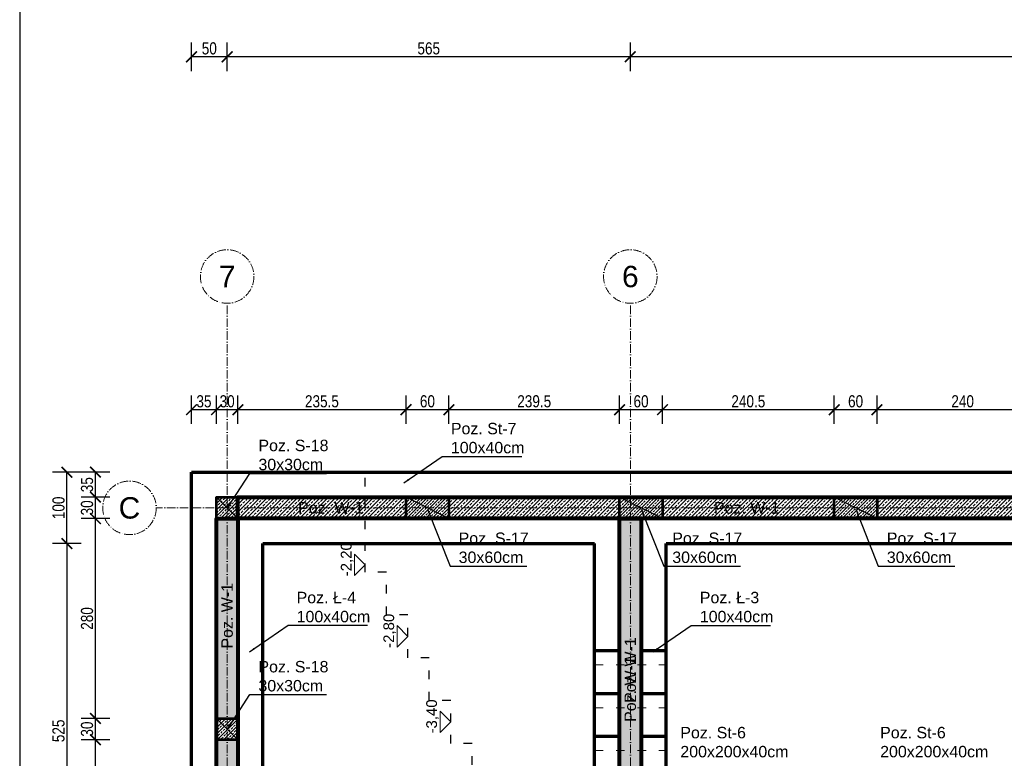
# Model space of a CAD drawing. Header units: inches. Extents: x 201967 to 338763, y -32705 to 30884.
# Tile 183 of 236: x 316678 to 318058, y 16080 to 17115. Entities that reach past the tile are written whole.
import ezdxf
from ezdxf.enums import TextEntityAlignment as Align

# ---------------------------------------------------------------- set-up
doc = ezdxf.new("R2010")
doc.units = ezdxf.units.IN
doc.header["$MEASUREMENT"] = 0
doc.linetypes.add('ACAD_ISO03W100', pattern=[30, 12, -18])
doc.linetypes.add('ACAD_ISO10W100', pattern=[18, 12, -3, 0, -3])
for name, color, linetype, lineweight in [('01 a KONSTRUKCJA żelbet', 94, 'Continuous', 80), ('01 a1 KONSTRUKCJA żelebet', 200, 'Continuous', 53), ('01 c KONSTRUKCJA ławy', 45, 'Continuous', 70), ('01h2 KONSTRUKCJA pozycje belki', 254, 'Continuous', 13), ('01h3 KONSTRUKCJA pozycje słupy', 252, 'Continuous', 13), ('11 OSIE ściany', 2, 'ACAD_ISO10W100', 5), ('12 PRZERYWANE 1', 73, 'ACAD_ISO03W100', 9), ('20 KRESKOWANIE ścian', 63, 'Continuous', 5), ('34 WIDOK 5 030', 13, 'Continuous', 30), ('50 OPIS 1', 130, 'Continuous', 9), ('90 WYMIAR', 155, 'Continuous', 9)]:
    doc.layers.add(name, color=color, linetype=linetype, lineweight=lineweight)
doc.styles.add('100 arial', font='arial.ttf', dxfattribs={"width": 0.8, "height": 17})
doc.styles.add('arialcce', font='arial.ttf')
doc.styles.add('OPIS', font='arial.ttf')
doc.styles.add('RomanS', font='romans.shx')
doc.styles.add('WYMIAR-50 (15pkt) arial', font='arial.ttf', dxfattribs={"height": 15})
doc.dimstyles.new('100', dxfattribs={"dimscale": 10, "dimtxt": 17, "dimasz": 1.5, "dimexe": 2, "dimexo": 2, "dimgap": 0.3, "dimtad": 1, "dimdec": 1, "dimrnd": 0.5, "dimdsep": 46, "dimtxsty": '100 arial', "dimblk": 'ARCHTICK', "dimcen": 10, "dimclrd": 256, "dimclre": 256, "dimclrt": 256, "dimadec": 0, "dimazin": 0, "dimtfac": 1, "dimtdec": 1, "dimtix": 1, "dimtmove": 1, "dimatfit": 3, "dimfxl": 2, "dimfxlon": 1, "dimtolj": 1, "dimarcsym": 0})
doc.dimstyles.new('DIM100txt12', dxfattribs={"dimtxt": 12, "dimasz": 1.05, "dimexe": 0, "dimexo": 8, "dimgap": 4, "dimtad": 1, "dimdec": 7, "dimrnd": 0.5, "dimdsep": 46, "dimtxsty": 'RomanS', "dimblk1": 'DIM', "dimblk2": 'DIM', "dimsah": 1, "dimcen": 0.09, "dimse1": 1, "dimse2": 1, "dimclrt": 256, "dimadec": 1, "dimazin": 0, "dimtfac": 1, "dimtdec": 7, "dimtix": 1, "dimtofl": 0, "dimtmove": 2, "dimatfit": 3, "dimfxl": 1, "dimtolj": 1, "dimtzin": 0, "dimarcsym": 0})
pattern_1 = [(45, (0, -25), (-4.490128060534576, 4.490128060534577), []), (45, (4.490130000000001, -25), (-4.490128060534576, 4.490128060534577), [3.175, -1.5875])]

# ---------------------------------------------------------------- blocks, each defined once
blk = doc.blocks.new('1 osie 1 część BPPZ')
at = {"layer": '11 OSIE ściany'}
for p, q in [((-4002.399999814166, -529.999028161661), (-4002.399999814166, 516.7509718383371)), ((-3437.399999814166, -529.999028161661), (-3437.399999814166, 516.7509718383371)), ((-907.3999998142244, 230.0009718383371), (-4101.782290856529, 230.0009718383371))]:
    blk.add_line(p, q, dxfattribs=at)
for centre in [(-4002.399999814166, 554.2509718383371), (-3437.399999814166, 554.2509718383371), (-4139.28229085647, 230.0009718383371)]:
    blk.add_circle(centre, 37.5, dxfattribs=at)
at = {"layer": '11 OSIE ściany', "style": 'arialcce'}
for s, p in [('7', (-4002.399999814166, 554.2509718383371)), ('6', (-3437.399999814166, 554.2509718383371)), ('C', (-4139.28229085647, 230.0009718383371))]:
    blk.add_text(s, height=30, dxfattribs=at).set_placement(p, align=Align.MIDDLE_CENTER)
blk = doc.blocks.new('*U1121')
at = {"lineweight": 5, "ltscale": 0.25}
h = blk.add_hatch(dxfattribs=at)
h.set_pattern_fill('ANSI33', color=5, style=0)
h.set_pattern_definition(pattern_1)
h.paths.add_polyline_path([(0, 0), (-7.105427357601e-16, -30), (30, -30), (30, 0)])
blk.add_lwpolyline([(0, 0), (-7.105427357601e-16, -30), (30, -30), (30, 0)], close=True)
at = {"layer": 'Defpoints'}
blk.add_line((0, 0), (30, -30), dxfattribs=at)
blk = doc.blocks.new('*U1125')
at = {"lineweight": 5, "ltscale": 0.25}
h = blk.add_hatch(dxfattribs=at)
h.set_pattern_fill('ANSI33', color=5, style=0)
h.set_pattern_definition(pattern_1)
h.paths.add_polyline_path([(0, 0), (-4.973799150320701e-15, -60), (30, -60), (30, 0)])
blk.add_lwpolyline([(0, 0), (-4.973799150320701e-15, -60), (30, -60), (30, 0)], close=True)
at = {"layer": 'Defpoints'}
blk.add_line((0, 0), (30, -60), dxfattribs=at)
blk = doc.blocks.new('1 słupy parter rozbudowa 2')
at = {"layer": '01 a1 KONSTRUKCJA żelebet', "xscale": -1, "rotation": 270}
for name, p in [('*U1121', (15, -14.99999999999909)), ('*U1125', (310.6575151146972, -15)), ('*U1125', (610, -14.99999999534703)), ('*U1125', (910.6575151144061, -15.00000000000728)), ('*U1121', (15, -325.0000021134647))]:
    blk.add_blockref(name, p, dxfattribs=at)
blk = doc.blocks.new('DIM')
for p, q in [((7.275957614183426e-12, -13.00000000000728), (7.275957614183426e-12, 12.99999999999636)), ((8.000000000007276, -7.275957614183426e-12), (-7.999999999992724, -7.275957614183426e-12))]:
    blk.add_line(p, q)
at = {"const_width": 1.714285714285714}
blk.add_lwpolyline([(5.714285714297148, 5.714285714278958), (-5.71428571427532, -5.71428571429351)], dxfattribs=at)
blk = doc.blocks.new('_ARCHTICK')
at = {"color": 0, "linetype": 'ByBlock', "const_width": 0.15}
blk.add_lwpolyline([(-0.5, -0.5), (0.5, 0.5)], dxfattribs=at)
blk = doc.blocks.new('*D1235')
at = {"layer": '90 WYMIAR', "lineweight": -2, "transparency": 16777216}
for p, q in [((317534.1205437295, 17042.84159855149), (317534.1205437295, 17082.84159855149)), ((319054.1205437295, 17062.84159855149), (317534.1205437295, 17062.84159855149)), ((319054.1205437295, 17062.84159855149), (319054.1205437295, 17042.84159855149))]:
    blk.add_line(p, q, dxfattribs=at)
at = {"layer": 'Defpoints', "color": 0, "transparency": 16777216}
for p in [(319054.1205437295, 17070.6490449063), (317534.1205437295, 17062.84159855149), (317534.1205437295, 16564.1490449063)]:
    blk.add_point(p, dxfattribs=at)
at = {"layer": '90 WYMIAR', "lineweight": -2, "transparency": 16777216, "xscale": 15, "yscale": 15, "zscale": 15, "rotation": 180}
blk.add_blockref('_ARCHTICK', (317534.1205437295, 17062.84159855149), dxfattribs=at)
at = {"layer": '90 WYMIAR', "lineweight": -2, "transparency": 16777216, "xscale": 15, "yscale": 15, "zscale": 15}
blk.add_blockref('_ARCHTICK', (319054.1205437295, 17062.84159855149), dxfattribs=at)
at = {"layer": '90 WYMIAR', "transparency": 16777216, "insert": (318294.1205437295, 17074.52133934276), "char_height": 17, "attachment_point": 5, "style": '100 arial'}
blk.add_mtext('\\A1;1520', dxfattribs=at)
blk = doc.blocks.new('*D1266')
at = {"layer": '90 WYMIAR', "lineweight": -2, "transparency": 16777216}
for p, q in [((316969.1205437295, 17042.84159855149), (316969.1205437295, 17082.84159855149)), ((317534.1205437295, 17042.84159855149), (317534.1205437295, 17082.84159855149)), ((317534.1205437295, 17062.84159855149), (316969.1205437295, 17062.84159855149))]:
    blk.add_line(p, q, dxfattribs=at)
at = {"layer": 'Defpoints', "color": 0, "transparency": 16777216}
for p in [(316969.1205437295, 17062.84159855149), (316969.1205437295, 16564.1490449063), (317534.1205437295, 16564.1490449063)]:
    blk.add_point(p, dxfattribs=at)
at = {"layer": '90 WYMIAR', "lineweight": -2, "transparency": 16777216, "xscale": 15, "yscale": 15, "zscale": 15, "rotation": 180}
blk.add_blockref('_ARCHTICK', (316969.1205437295, 17062.84159855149), dxfattribs=at)
at = {"layer": '90 WYMIAR', "lineweight": -2, "transparency": 16777216, "xscale": 15, "yscale": 15, "zscale": 15}
blk.add_blockref('_ARCHTICK', (317534.1205437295, 17062.84159855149), dxfattribs=at)
at = {"layer": '90 WYMIAR', "transparency": 16777216, "insert": (317251.6205437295, 17074.52133934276), "char_height": 17, "attachment_point": 5, "style": '100 arial'}
blk.add_mtext('\\A1;565', dxfattribs=at)
blk = doc.blocks.new('*D1357')
at = {"layer": '90 WYMIAR', "lineweight": -2, "transparency": 16777216}
for p, q in [((317879.7780588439, 16548.22103154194), (317879.7780588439, 16588.22103154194)), ((318119.7780588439, 16548.22103154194), (318119.7780588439, 16588.22103154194)), ((318119.7780588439, 16568.22103154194), (317879.7780588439, 16568.22103154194))]:
    blk.add_line(p, q, dxfattribs=at)
at = {"layer": 'Defpoints', "color": 0, "transparency": 16777216}
for p in [(317879.7780588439, 16568.22103154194), (317879.7780588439, 16445.64898224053), (318119.7780588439, 16445.6490449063)]:
    blk.add_point(p, dxfattribs=at)
at = {"layer": '90 WYMIAR', "lineweight": -2, "transparency": 16777216, "xscale": 15, "yscale": 15, "zscale": 15, "rotation": 180}
blk.add_blockref('_ARCHTICK', (317879.7780588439, 16568.22103154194), dxfattribs=at)
at = {"layer": '90 WYMIAR', "lineweight": -2, "transparency": 16777216, "xscale": 15, "yscale": 15, "zscale": 15}
blk.add_blockref('_ARCHTICK', (318119.7780588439, 16568.22103154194), dxfattribs=at)
at = {"layer": '90 WYMIAR', "transparency": 16777216, "insert": (317999.7780588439, 16579.9007723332), "char_height": 17, "attachment_point": 5, "style": '100 arial'}
blk.add_mtext('\\A1;240', dxfattribs=at)
blk = doc.blocks.new('*D1358')
at = {"layer": '90 WYMIAR', "lineweight": -2, "transparency": 16777216}
for p, q in [((317819.7780588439, 16548.22103154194), (317819.7780588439, 16588.22103154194)), ((317879.7780588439, 16548.22103154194), (317879.7780588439, 16588.22103154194)), ((317879.7780588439, 16568.22103154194), (317819.7780588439, 16568.22103154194))]:
    blk.add_line(p, q, dxfattribs=at)
at = {"layer": 'Defpoints', "color": 0, "transparency": 16777216}
for p in [(317819.7780588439, 16568.22103154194), (317819.7780588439, 16445.64904490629), (317879.7780588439, 16445.64898224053)]:
    blk.add_point(p, dxfattribs=at)
at = {"layer": '90 WYMIAR', "lineweight": -2, "transparency": 16777216, "xscale": 15, "yscale": 15, "zscale": 15, "rotation": 180}
blk.add_blockref('_ARCHTICK', (317819.7780588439, 16568.22103154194), dxfattribs=at)
at = {"layer": '90 WYMIAR', "lineweight": -2, "transparency": 16777216, "xscale": 15, "yscale": 15, "zscale": 15}
blk.add_blockref('_ARCHTICK', (317879.7780588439, 16568.22103154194), dxfattribs=at)
at = {"layer": '90 WYMIAR', "transparency": 16777216, "insert": (317849.7780588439, 16579.9007723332), "char_height": 17, "attachment_point": 5, "style": '100 arial'}
blk.add_mtext('\\A1;60', dxfattribs=at)
blk = doc.blocks.new('*D1359')
at = {"layer": '90 WYMIAR', "lineweight": -2, "transparency": 16777216}
for p, q in [((317579.1205437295, 16548.22103154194), (317579.1205437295, 16588.22103154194)), ((317819.7780588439, 16548.22103154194), (317819.7780588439, 16588.22103154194)), ((317819.7780588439, 16568.22103154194), (317579.1205437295, 16568.22103154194))]:
    blk.add_line(p, q, dxfattribs=at)
at = {"layer": 'Defpoints', "color": 0, "transparency": 16777216}
for p in [(317579.1205437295, 16568.22103154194), (317579.1205437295, 16445.64898224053), (317819.7780588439, 16445.64904490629)]:
    blk.add_point(p, dxfattribs=at)
at = {"layer": '90 WYMIAR', "lineweight": -2, "transparency": 16777216, "xscale": 15, "yscale": 15, "zscale": 15, "rotation": 180}
blk.add_blockref('_ARCHTICK', (317579.1205437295, 16568.22103154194), dxfattribs=at)
at = {"layer": '90 WYMIAR', "lineweight": -2, "transparency": 16777216, "xscale": 15, "yscale": 15, "zscale": 15}
blk.add_blockref('_ARCHTICK', (317819.7780588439, 16568.22103154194), dxfattribs=at)
at = {"layer": '90 WYMIAR', "transparency": 16777216, "insert": (317699.4493012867, 16579.9007723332), "char_height": 17, "attachment_point": 5, "style": '100 arial'}
blk.add_mtext('\\A1;240.5', dxfattribs=at)
blk = doc.blocks.new('*D1360')
at = {"layer": '90 WYMIAR', "lineweight": -2, "transparency": 16777216}
for p, q in [((317519.1205437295, 16548.22103154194), (317519.1205437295, 16588.22103154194)), ((317579.1205437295, 16548.22103154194), (317579.1205437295, 16588.22103154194)), ((317579.1205437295, 16568.22103154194), (317519.1205437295, 16568.22103154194))]:
    blk.add_line(p, q, dxfattribs=at)
at = {"layer": 'Defpoints', "color": 0, "transparency": 16777216}
for p in [(317519.1205437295, 16568.22103154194), (317519.1205437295, 16445.64904491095), (317579.1205437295, 16445.64898224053)]:
    blk.add_point(p, dxfattribs=at)
at = {"layer": '90 WYMIAR', "lineweight": -2, "transparency": 16777216, "xscale": 15, "yscale": 15, "zscale": 15, "rotation": 180}
blk.add_blockref('_ARCHTICK', (317519.1205437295, 16568.22103154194), dxfattribs=at)
at = {"layer": '90 WYMIAR', "lineweight": -2, "transparency": 16777216, "xscale": 15, "yscale": 15, "zscale": 15}
blk.add_blockref('_ARCHTICK', (317579.1205437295, 16568.22103154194), dxfattribs=at)
at = {"layer": '90 WYMIAR', "transparency": 16777216, "insert": (317549.1205437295, 16579.9007723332), "char_height": 17, "attachment_point": 5, "style": '100 arial'}
blk.add_mtext('\\A1;60', dxfattribs=at)
blk = doc.blocks.new('*D1361')
at = {"layer": '90 WYMIAR', "lineweight": -2, "transparency": 16777216}
for p, q in [((317279.7780588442, 16548.22103154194), (317279.7780588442, 16588.22103154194)), ((317519.1205437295, 16548.22103154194), (317519.1205437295, 16588.22103154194)), ((317519.1205437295, 16568.22103154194), (317279.7780588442, 16568.22103154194))]:
    blk.add_line(p, q, dxfattribs=at)
at = {"layer": 'Defpoints', "color": 0, "transparency": 16777216}
for p in [(317279.7780588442, 16568.22103154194), (317279.7780588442, 16445.64898224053), (317519.1205437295, 16445.64904491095)]:
    blk.add_point(p, dxfattribs=at)
at = {"layer": '90 WYMIAR', "lineweight": -2, "transparency": 16777216, "xscale": 15, "yscale": 15, "zscale": 15, "rotation": 180}
blk.add_blockref('_ARCHTICK', (317279.7780588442, 16568.22103154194), dxfattribs=at)
at = {"layer": '90 WYMIAR', "lineweight": -2, "transparency": 16777216, "xscale": 15, "yscale": 15, "zscale": 15}
blk.add_blockref('_ARCHTICK', (317519.1205437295, 16568.22103154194), dxfattribs=at)
at = {"layer": '90 WYMIAR', "transparency": 16777216, "insert": (317399.4493012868, 16579.90657042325), "char_height": 17, "attachment_point": 5, "style": '100 arial'}
blk.add_mtext('\\A1;239.5', dxfattribs=at)
blk = doc.blocks.new('*D1362')
at = {"layer": '90 WYMIAR', "lineweight": -2, "transparency": 16777216}
for p, q in [((317219.7780588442, 16548.22103154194), (317219.7780588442, 16588.22103154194)), ((317279.7780588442, 16548.22103154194), (317279.7780588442, 16588.22103154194)), ((317279.7780588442, 16568.22103154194), (317219.7780588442, 16568.22103154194))]:
    blk.add_line(p, q, dxfattribs=at)
at = {"layer": 'Defpoints', "color": 0, "transparency": 16777216}
for p in [(317219.7780588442, 16568.22103154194), (317219.7780588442, 16445.64898224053), (317279.7780588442, 16445.64898224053)]:
    blk.add_point(p, dxfattribs=at)
at = {"layer": '90 WYMIAR', "lineweight": -2, "transparency": 16777216, "xscale": 15, "yscale": 15, "zscale": 15, "rotation": 180}
blk.add_blockref('_ARCHTICK', (317219.7780588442, 16568.22103154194), dxfattribs=at)
at = {"layer": '90 WYMIAR', "lineweight": -2, "transparency": 16777216, "xscale": 15, "yscale": 15, "zscale": 15}
blk.add_blockref('_ARCHTICK', (317279.7780588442, 16568.22103154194), dxfattribs=at)
at = {"layer": '90 WYMIAR', "transparency": 16777216, "insert": (317249.7780588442, 16579.9007723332), "char_height": 17, "attachment_point": 5, "style": '100 arial'}
blk.add_mtext('\\A1;60', dxfattribs=at)
blk = doc.blocks.new('*D1363')
at = {"layer": '90 WYMIAR', "lineweight": -2, "transparency": 16777216}
for p, q in [((316984.1205437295, 16548.22103154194), (316984.1205437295, 16588.22103154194)), ((317219.7780588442, 16548.22103154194), (317219.7780588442, 16588.22103154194)), ((317219.7780588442, 16568.22103154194), (316984.1205437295, 16568.22103154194))]:
    blk.add_line(p, q, dxfattribs=at)
at = {"layer": 'Defpoints', "color": 0, "transparency": 16777216}
for p in [(316984.1205437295, 16568.22103154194), (316984.1205437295, 16445.64898224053), (317219.7780588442, 16445.64898224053)]:
    blk.add_point(p, dxfattribs=at)
at = {"layer": '90 WYMIAR', "lineweight": -2, "transparency": 16777216, "xscale": 15, "yscale": 15, "zscale": 15, "rotation": 180}
blk.add_blockref('_ARCHTICK', (316984.1205437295, 16568.22103154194), dxfattribs=at)
at = {"layer": '90 WYMIAR', "lineweight": -2, "transparency": 16777216, "xscale": 15, "yscale": 15, "zscale": 15}
blk.add_blockref('_ARCHTICK', (317219.7780588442, 16568.22103154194), dxfattribs=at)
at = {"layer": '90 WYMIAR', "transparency": 16777216, "insert": (317101.9493012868, 16579.90657042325), "char_height": 17, "attachment_point": 5, "style": '100 arial'}
blk.add_mtext('\\A1;235.5', dxfattribs=at)
blk = doc.blocks.new('*D1364')
at = {"layer": '90 WYMIAR', "lineweight": -2, "transparency": 16777216}
for p, q in [((316954.1205437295, 16548.22103154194), (316954.1205437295, 16588.22103154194)), ((316984.1205437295, 16548.22103154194), (316984.1205437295, 16588.22103154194)), ((316984.1205437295, 16568.22103154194), (316954.1205437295, 16568.22103154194))]:
    blk.add_line(p, q, dxfattribs=at)
at = {"layer": 'Defpoints', "color": 0, "transparency": 16777216}
for p in [(316954.1205437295, 16568.22103154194), (316954.1205437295, 16445.6490449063), (316984.1205437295, 16445.64898224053)]:
    blk.add_point(p, dxfattribs=at)
at = {"layer": '90 WYMIAR', "lineweight": -2, "transparency": 16777216, "xscale": 15, "yscale": 15, "zscale": 15, "rotation": 180}
blk.add_blockref('_ARCHTICK', (316954.1205437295, 16568.22103154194), dxfattribs=at)
at = {"layer": '90 WYMIAR', "lineweight": -2, "transparency": 16777216, "xscale": 15, "yscale": 15, "zscale": 15}
blk.add_blockref('_ARCHTICK', (316984.1205437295, 16568.22103154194), dxfattribs=at)
at = {"layer": '90 WYMIAR', "transparency": 16777216, "insert": (316969.1205437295, 16579.90657042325), "char_height": 17, "attachment_point": 5, "style": '100 arial'}
blk.add_mtext('\\A1;30', dxfattribs=at)
blk = doc.blocks.new('*D1365')
at = {"layer": '90 WYMIAR', "lineweight": -2, "transparency": 16777216}
for p, q in [((316919.1205437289, 16548.22103154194), (316919.1205437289, 16588.22103154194)), ((316954.1205437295, 16548.22103154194), (316954.1205437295, 16588.22103154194)), ((316954.1205437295, 16568.22103154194), (316919.1205437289, 16568.22103154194))]:
    blk.add_line(p, q, dxfattribs=at)
at = {"layer": 'Defpoints', "color": 0, "transparency": 16777216}
for p in [(316919.1205437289, 16568.22103154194), (316919.1205437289, 16480.6490449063), (316954.1205437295, 16445.6490449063)]:
    blk.add_point(p, dxfattribs=at)
at = {"layer": '90 WYMIAR', "lineweight": -2, "transparency": 16777216, "xscale": 15, "yscale": 15, "zscale": 15, "rotation": 180}
blk.add_blockref('_ARCHTICK', (316919.1205437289, 16568.22103154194), dxfattribs=at)
at = {"layer": '90 WYMIAR', "lineweight": -2, "transparency": 16777216, "xscale": 15, "yscale": 15, "zscale": 15}
blk.add_blockref('_ARCHTICK', (316954.1205437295, 16568.22103154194), dxfattribs=at)
at = {"layer": '90 WYMIAR', "transparency": 16777216, "insert": (316936.6205437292, 16579.90657042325), "char_height": 17, "attachment_point": 5, "style": '100 arial'}
blk.add_mtext('\\A1;35', dxfattribs=at)
blk = doc.blocks.new('*D1405')
at = {"layer": '90 WYMIAR', "lineweight": -2, "transparency": 16777216}
for p, q in [((316804.5319271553, 16105.64904279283), (316764.5319271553, 16105.64904279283)), ((316784.5319271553, 15785.64904279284), (316784.5319271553, 16105.64904279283)), ((316804.5319271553, 15785.64904279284), (316764.5319271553, 15785.64904279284))]:
    blk.add_line(p, q, dxfattribs=at)
at = {"layer": 'Defpoints', "color": 0, "transparency": 16777216}
for p in [(316784.5319271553, 16105.64904279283), (316984.1205437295, 16105.64904279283), (316954.1205437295, 15785.64904279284)]:
    blk.add_point(p, dxfattribs=at)
at = {"layer": '90 WYMIAR', "lineweight": -2, "transparency": 16777216, "xscale": 15, "yscale": 15, "zscale": 15}
for p, rotation in [((316784.5319271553, 16105.64904279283), 90), ((316784.5319271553, 15785.64904279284), 270)]:
    blk.add_blockref('_ARCHTICK', p, dxfattribs=dict(at, rotation=rotation))
at = {"layer": '90 WYMIAR', "transparency": 16777216, "insert": (316772.846388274, 15945.64904279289), "char_height": 17, "attachment_point": 5, "rotation": 90, "style": '100 arial'}
blk.add_mtext('\\A1;320', dxfattribs=at)
blk = doc.blocks.new('*D1406')
at = {"layer": '90 WYMIAR', "lineweight": -2, "transparency": 16777216}
for p, q in [((316804.5319271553, 16135.64904279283), (316764.5319271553, 16135.64904279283)), ((316784.5319271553, 16105.64904279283), (316784.5319271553, 16135.64904279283)), ((316804.5319271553, 16105.64904279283), (316764.5319271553, 16105.64904279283))]:
    blk.add_line(p, q, dxfattribs=at)
at = {"layer": 'Defpoints', "color": 0, "transparency": 16777216}
for p in [(316784.5319271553, 16135.64904279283), (316969.1205437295, 16135.64904279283), (316984.1205437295, 16105.64904279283)]:
    blk.add_point(p, dxfattribs=at)
at = {"layer": '90 WYMIAR', "lineweight": -2, "transparency": 16777216, "xscale": 15, "yscale": 15, "zscale": 15}
for p, rotation in [((316784.5319271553, 16135.64904279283), 90), ((316784.5319271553, 16105.64904279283), 270)]:
    blk.add_blockref('_ARCHTICK', p, dxfattribs=dict(at, rotation=rotation))
at = {"layer": '90 WYMIAR', "transparency": 16777216, "insert": (316772.846388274, 16120.64904279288), "char_height": 17, "attachment_point": 5, "rotation": 90, "style": '100 arial'}
blk.add_mtext('\\A1;30', dxfattribs=at)
blk = doc.blocks.new('*D1407')
at = {"layer": '90 WYMIAR', "lineweight": -2, "transparency": 16777216}
for p, q in [((316804.5319271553, 16415.6490449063), (316764.5319271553, 16415.6490449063)), ((316784.5319271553, 16135.64904279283), (316784.5319271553, 16415.6490449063)), ((316804.5319271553, 16135.64904279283), (316764.5319271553, 16135.64904279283))]:
    blk.add_line(p, q, dxfattribs=at)
at = {"layer": 'Defpoints', "color": 0, "transparency": 16777216}
for p in [(316784.5319271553, 16415.6490449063), (316969.1205437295, 16415.6490449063), (316969.1205437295, 16135.64904279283)]:
    blk.add_point(p, dxfattribs=at)
at = {"layer": '90 WYMIAR', "lineweight": -2, "transparency": 16777216, "xscale": 15, "yscale": 15, "zscale": 15}
for p, rotation in [((316784.5319271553, 16415.6490449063), 90), ((316784.5319271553, 16135.64904279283), 270)]:
    blk.add_blockref('_ARCHTICK', p, dxfattribs=dict(at, rotation=rotation))
at = {"layer": '90 WYMIAR', "transparency": 16777216, "insert": (316772.8521863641, 16275.64904384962), "char_height": 17, "attachment_point": 5, "rotation": 90, "style": '100 arial'}
blk.add_mtext('\\A1;280', dxfattribs=at)
blk = doc.blocks.new('*D1408')
at = {"layer": '90 WYMIAR', "lineweight": -2, "transparency": 16777216}
for p, q in [((316804.5319271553, 16445.6490449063), (316764.5319271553, 16445.6490449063)), ((316784.5319271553, 16415.6490449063), (316784.5319271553, 16445.6490449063)), ((316804.5319271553, 16415.6490449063), (316764.5319271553, 16415.6490449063))]:
    blk.add_line(p, q, dxfattribs=at)
at = {"layer": 'Defpoints', "color": 0, "transparency": 16777216}
for p in [(316784.5319271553, 16445.6490449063), (316969.1205437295, 16445.6490449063), (316969.1205437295, 16415.6490449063)]:
    blk.add_point(p, dxfattribs=at)
at = {"layer": '90 WYMIAR', "lineweight": -2, "transparency": 16777216, "xscale": 15, "yscale": 15, "zscale": 15}
for p, rotation in [((316784.5319271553, 16445.6490449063), 90), ((316784.5319271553, 16415.6490449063), 270)]:
    blk.add_blockref('_ARCHTICK', p, dxfattribs=dict(at, rotation=rotation))
at = {"layer": '90 WYMIAR', "transparency": 16777216, "insert": (316772.846388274, 16430.64904490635), "char_height": 17, "attachment_point": 5, "rotation": 90, "style": '100 arial'}
blk.add_mtext('\\A1;30', dxfattribs=at)
blk = doc.blocks.new('*D1409')
at = {"layer": '90 WYMIAR', "lineweight": -2, "transparency": 16777216}
for p, q in [((316804.5319271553, 16480.6490449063), (316764.5319271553, 16480.6490449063)), ((316784.5319271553, 16445.6490449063), (316784.5319271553, 16480.6490449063)), ((316804.5319271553, 16445.6490449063), (316764.5319271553, 16445.6490449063))]:
    blk.add_line(p, q, dxfattribs=at)
at = {"layer": 'Defpoints', "color": 0, "transparency": 16777216}
for p in [(316784.5319271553, 16480.6490449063), (316919.1205437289, 16480.6490449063), (316969.1205437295, 16445.6490449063)]:
    blk.add_point(p, dxfattribs=at)
at = {"layer": '90 WYMIAR', "lineweight": -2, "transparency": 16777216, "xscale": 15, "yscale": 15, "zscale": 15}
for p, rotation in [((316784.5319271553, 16480.6490449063), 90), ((316784.5319271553, 16445.6490449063), 270)]:
    blk.add_blockref('_ARCHTICK', p, dxfattribs=dict(at, rotation=rotation))
at = {"layer": '90 WYMIAR', "transparency": 16777216, "insert": (316772.846388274, 16463.14904490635), "char_height": 17, "attachment_point": 5, "rotation": 90, "style": '100 arial'}
blk.add_mtext('\\A1;35', dxfattribs=at)
blk = doc.blocks.new('*D1410')
at = {"layer": '90 WYMIAR', "lineweight": -2, "transparency": 16777216}
for p, q in [((316764.5319271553, 16480.6490449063), (316724.5319271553, 16480.6490449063)), ((316744.5319271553, 16380.6490449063), (316744.5319271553, 16480.6490449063)), ((316764.5319271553, 16380.6490449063), (316724.5319271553, 16380.6490449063))]:
    blk.add_line(p, q, dxfattribs=at)
at = {"layer": 'Defpoints', "color": 0, "transparency": 16777216}
for p in [(316744.5319271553, 16480.6490449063), (316919.1205437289, 16480.6490449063), (317019.1205437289, 16380.6490449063)]:
    blk.add_point(p, dxfattribs=at)
at = {"layer": '90 WYMIAR', "lineweight": -2, "transparency": 16777216, "xscale": 15, "yscale": 15, "zscale": 15}
for p, rotation in [((316744.5319271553, 16480.6490449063), 90), ((316744.5319271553, 16380.6490449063), 270)]:
    blk.add_blockref('_ARCHTICK', p, dxfattribs=dict(at, rotation=rotation))
at = {"layer": '90 WYMIAR', "transparency": 16777216, "insert": (316732.8521863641, 16430.64904490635), "char_height": 17, "attachment_point": 5, "rotation": 90, "style": '100 arial'}
blk.add_mtext('\\A1;100', dxfattribs=at)
blk = doc.blocks.new('*D1411')
at = {"layer": '90 WYMIAR', "lineweight": -2, "transparency": 16777216}
for p, q in [((316764.5319271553, 16380.6490449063), (316724.5319271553, 16380.6490449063)), ((316744.5319271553, 16380.6490449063), (316744.5319271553, 15855.64904279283)), ((316764.5319271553, 15855.64904279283), (316724.5319271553, 15855.64904279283))]:
    blk.add_line(p, q, dxfattribs=at)
at = {"layer": 'Defpoints', "color": 0, "transparency": 16777216}
for p in [(317019.1205437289, 16380.6490449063), (316744.5319271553, 15855.64904279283), (317019.1205437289, 15855.64904279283)]:
    blk.add_point(p, dxfattribs=at)
at = {"layer": '90 WYMIAR', "lineweight": -2, "transparency": 16777216, "xscale": 15, "yscale": 15, "zscale": 15}
for p, rotation in [((316744.5319271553, 16380.6490449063), 90), ((316744.5319271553, 15855.64904279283), 270)]:
    blk.add_blockref('_ARCHTICK', p, dxfattribs=dict(at, rotation=rotation))
at = {"layer": '90 WYMIAR', "transparency": 16777216, "insert": (316732.8521863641, 16118.14904384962), "char_height": 17, "attachment_point": 5, "rotation": 90, "style": '100 arial'}
blk.add_mtext('\\A1;525', dxfattribs=at)
blk = doc.blocks.new('*U1124')
blk.add_lwpolyline([(-15, 15), (0, 0), (15, 15), (-15, 15)])
at = {"style": 'WYMIAR-50 (15pkt) arial', "flags": 8}
blk.add_attdef('DETAIL#', text='', height=15, dxfattribs=at).set_placement((-16.13640432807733, 14.81736566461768), align=Align.BOTTOM_LEFT)
blk = doc.blocks.new('*D1417')
at = {"layer": '90 WYMIAR', "lineweight": -2, "transparency": 16777216}
for p, q in [((316919.1205437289, 17172.84159855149), (316919.1205437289, 17212.84159855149)), ((317019.1205437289, 17172.84159855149), (317019.1205437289, 17212.84159855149)), ((317019.1205437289, 17192.84159855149), (316919.1205437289, 17192.84159855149))]:
    blk.add_line(p, q, dxfattribs=at)
at = {"layer": 'Defpoints', "color": 0, "transparency": 16777216}
for p in [(316919.1205437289, 17192.84159855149), (316919.1205437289, 16480.6490449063), (317019.1205437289, 16380.6490449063)]:
    blk.add_point(p, dxfattribs=at)
at = {"layer": '90 WYMIAR', "lineweight": -2, "transparency": 16777216, "xscale": 15, "yscale": 15, "zscale": 15, "rotation": 180}
blk.add_blockref('_ARCHTICK', (316919.1205437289, 17192.84159855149), dxfattribs=at)
at = {"layer": '90 WYMIAR', "lineweight": -2, "transparency": 16777216, "xscale": 15, "yscale": 15, "zscale": 15}
blk.add_blockref('_ARCHTICK', (317019.1205437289, 17192.84159855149), dxfattribs=at)
at = {"layer": '90 WYMIAR', "transparency": 16777216, "insert": (316969.1205437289, 17204.52133934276), "char_height": 17, "attachment_point": 5, "style": '100 arial'}
blk.add_mtext('\\A1;100', dxfattribs=at)
blk = doc.blocks.new('*D1418')
at = {"layer": '90 WYMIAR', "lineweight": -2, "transparency": 16777216}
for p, q in [((317019.1205437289, 17172.84159855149), (317019.1205437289, 17212.84159855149)), ((317484.1205437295, 17172.84159855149), (317484.1205437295, 17212.84159855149)), ((317019.1205437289, 17192.84159855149), (317484.1205437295, 17192.84159855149))]:
    blk.add_line(p, q, dxfattribs=at)
at = {"layer": 'Defpoints', "color": 0, "transparency": 16777216}
for p in [(317484.1205437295, 17192.84159855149), (317019.1205437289, 16380.6490449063), (317484.1205437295, 16380.6490449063)]:
    blk.add_point(p, dxfattribs=at)
at = {"layer": '90 WYMIAR', "lineweight": -2, "transparency": 16777216, "xscale": 15, "yscale": 15, "zscale": 15, "rotation": 180}
blk.add_blockref('_ARCHTICK', (317019.1205437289, 17192.84159855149), dxfattribs=at)
at = {"layer": '90 WYMIAR', "lineweight": -2, "transparency": 16777216, "xscale": 15, "yscale": 15, "zscale": 15}
blk.add_blockref('_ARCHTICK', (317484.1205437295, 17192.84159855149), dxfattribs=at)
at = {"layer": '90 WYMIAR', "transparency": 16777216, "insert": (317251.6205437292, 17204.52133934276), "char_height": 17, "attachment_point": 5, "style": '100 arial'}
blk.add_mtext('\\A1;465', dxfattribs=at)
blk = doc.blocks.new('*D1419')
at = {"layer": '90 WYMIAR', "lineweight": -2, "transparency": 16777216}
for p, q in [((317484.1205437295, 17172.84159855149), (317484.1205437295, 17212.84159855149)), ((317584.1205437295, 17172.84159855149), (317584.1205437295, 17212.84159855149)), ((317484.1205437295, 17192.84159855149), (317584.1205437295, 17192.84159855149))]:
    blk.add_line(p, q, dxfattribs=at)
at = {"layer": 'Defpoints', "color": 0, "transparency": 16777216}
for p in [(317584.1205437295, 17192.84159855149), (317484.1205437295, 16380.6490449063), (317584.1205437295, 16380.6490449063)]:
    blk.add_point(p, dxfattribs=at)
at = {"layer": '90 WYMIAR', "lineweight": -2, "transparency": 16777216, "xscale": 15, "yscale": 15, "zscale": 15, "rotation": 180}
blk.add_blockref('_ARCHTICK', (317484.1205437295, 17192.84159855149), dxfattribs=at)
at = {"layer": '90 WYMIAR', "lineweight": -2, "transparency": 16777216, "xscale": 15, "yscale": 15, "zscale": 15}
blk.add_blockref('_ARCHTICK', (317584.1205437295, 17192.84159855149), dxfattribs=at)
at = {"layer": '90 WYMIAR', "transparency": 16777216, "insert": (317534.1205437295, 17204.52133934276), "char_height": 17, "attachment_point": 5, "style": '100 arial'}
blk.add_mtext('\\A1;100', dxfattribs=at)
blk = doc.blocks.new('*D1420')
at = {"layer": '90 WYMIAR', "lineweight": -2, "transparency": 16777216}
for p, q in [((317584.1205437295, 17172.84159855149), (317584.1205437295, 17212.84159855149)), ((319254.0210296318, 17172.84159855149), (319254.0210296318, 17212.84159855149)), ((317584.1205437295, 17192.84159855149), (319254.0210296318, 17192.84159855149))]:
    blk.add_line(p, q, dxfattribs=at)
at = {"layer": 'Defpoints', "color": 0, "transparency": 16777216}
for p in [(319254.0210296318, 17192.84159855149), (319254.0210296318, 16860.56841871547), (317584.1205437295, 16380.6490449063)]:
    blk.add_point(p, dxfattribs=at)
at = {"layer": '90 WYMIAR', "lineweight": -2, "transparency": 16777216, "xscale": 15, "yscale": 15, "zscale": 15, "rotation": 180}
blk.add_blockref('_ARCHTICK', (317584.1205437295, 17192.84159855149), dxfattribs=at)
at = {"layer": '90 WYMIAR', "lineweight": -2, "transparency": 16777216, "xscale": 15, "yscale": 15, "zscale": 15}
blk.add_blockref('_ARCHTICK', (319254.0210296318, 17192.84159855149), dxfattribs=at)
at = {"layer": '90 WYMIAR', "transparency": 16777216, "insert": (318419.0707866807, 17204.52133934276), "char_height": 17, "attachment_point": 5, "style": '100 arial'}
blk.add_mtext('\\A1;1670', dxfattribs=at)
blk = doc.blocks.new('*D1426')
at = {"layer": '90 WYMIAR', "lineweight": -2, "transparency": 16777216}
for p, q in [((316919.1205437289, 17042.84159855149), (316919.1205437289, 17082.84159855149)), ((316969.1205437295, 17042.84159855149), (316969.1205437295, 17082.84159855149)), ((316969.1205437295, 17062.84159855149), (316919.1205437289, 17062.84159855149))]:
    blk.add_line(p, q, dxfattribs=at)
at = {"layer": 'Defpoints', "color": 0, "transparency": 16777216}
for p in [(316919.1205437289, 17062.84159855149), (316969.1205437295, 16564.1490449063), (316919.1205437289, 16480.6490449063)]:
    blk.add_point(p, dxfattribs=at)
at = {"layer": '90 WYMIAR', "lineweight": -2, "transparency": 16777216, "xscale": 15, "yscale": 15, "zscale": 15, "rotation": 180}
blk.add_blockref('_ARCHTICK', (316919.1205437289, 17062.84159855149), dxfattribs=at)
at = {"layer": '90 WYMIAR', "lineweight": -2, "transparency": 16777216, "xscale": 15, "yscale": 15, "zscale": 15}
blk.add_blockref('_ARCHTICK', (316969.1205437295, 17062.84159855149), dxfattribs=at)
at = {"layer": '90 WYMIAR', "transparency": 16777216, "insert": (316944.1205437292, 17074.52133934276), "char_height": 17, "attachment_point": 5, "style": '100 arial'}
blk.add_mtext('\\A1;50', dxfattribs=at)

msp = doc.modelspace()

# ---------------------------------------------------------------- hatches: boundary and pattern name
at = {"layer": '20 KRESKOWANIE ścian'}
h = msp.add_hatch(dxfattribs=at)
h.set_pattern_fill('ANSI33', color=256, scale=30)
h.set_pattern_definition([(45, (-2759.342484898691, 30), (-5.303300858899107, 5.303300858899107), []), (45, (-2754.03918404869, 30), (-5.303300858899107, 5.303300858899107), [3.75, -1.875])])
h.paths.add_polyline_path([(317219.7780588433, 16445.6490449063), (316984.1205437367, 16445.64904490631), (316984.1205437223, 16415.64904490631), (317219.7780588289, 16415.6490449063)])
h = msp.add_hatch(dxfattribs=at)
h.set_pattern_fill('ANSI33', color=256, scale=30)
h.set_pattern_definition([(45, (-2460.000000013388, 29.99999999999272), (-5.303300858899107, 5.303300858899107), []), (45, (-2454.696699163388, 29.99999999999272), (-5.303300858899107, 5.303300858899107), [3.75, -1.875])])
h.paths.add_polyline_path([(317519.1205437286, 16445.64904490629), (317279.7780588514, 16445.6490449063), (317279.778058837, 16415.6490449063), (317519.1205437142, 16415.64904490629)])
h = msp.add_hatch(dxfattribs=at)
h.set_pattern_fill('ANSI33', color=256, scale=30)
h.set_pattern_definition([(45, (-2159.342484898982, 29.99999999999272), (-5.303300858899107, 5.303300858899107), []), (45, (-2154.039184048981, 29.99999999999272), (-5.303300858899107, 5.303300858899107), [3.75, -1.875])])
h.paths.add_polyline_path([(317819.778058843, 16445.64904490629), (317579.1205437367, 16445.6490449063), (317579.1205437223, 16415.6490449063), (317819.7780588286, 16415.64904490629)])
h = msp.add_hatch(dxfattribs=at)
h.set_pattern_fill('ANSI33', color=256, scale=30)
h.set_pattern_definition([(45, (-1859.342484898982, 29.99999999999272), (-5.303300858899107, 5.303300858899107), []), (45, (-1854.039184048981, 29.99999999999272), (-5.303300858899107, 5.303300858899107), [3.75, -1.875])])
h.paths.add_polyline_path([(318119.778058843, 16445.64904490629), (317879.7780588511, 16445.6490449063), (317879.7780588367, 16415.6490449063), (318119.7780588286, 16415.64904490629)])
h = msp.add_hatch(dxfattribs=at)
h.set_pattern_fill('ANSI33', color=256, scale=30)
h.set_pattern_definition([(45, (0, 0), (-5.303300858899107, 5.303300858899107), []), (45, (5.30330085, 0), (-5.303300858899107, 5.303300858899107), [3.75, -1.875])])
h.paths.add_polyline_path([(317549.1205437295, 15935.64898012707), (317519.1205437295, 15935.64898012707), (317519.1205437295, 15785.64898012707), (317549.1205437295, 15785.64898012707)])
h.paths.add_polyline_path([(316984.1205437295, 16105.64904279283), (316954.1205437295, 16105.64904279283), (316954.1205437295, 15785.64904279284), (316984.1205437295, 15785.64904279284)])
h.paths.add_polyline_path([(316984.1205437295, 16415.6490449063), (316954.1205437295, 16415.6490449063), (316954.1205437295, 16135.64904279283), (316984.1205437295, 16135.64904279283)])
h.paths.add_polyline_path([(317549.1205437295, 16415.6490449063), (317519.1205437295, 16415.6490449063), (317519.1205437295, 15965.64898012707), (317549.1205437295, 15965.64898012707)])

# ---------------------------------------------------------------- linework, layer by layer
at = {"layer": '01 a KONSTRUKCJA żelbet'}
for points in [[(319268.7780588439, 16415.6490449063), (316984.1205437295, 16415.6490449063), (316984.1205437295, 16445.6490449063), (319268.7780588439, 16445.6490449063)], [(316984.1205437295, 15785.64904279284), (316954.1205437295, 15785.64904279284), (316954.1205437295, 16415.6490449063), (316984.1205437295, 16415.6490449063)], [(317549.1205437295, 15785.64898012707), (317519.1205437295, 15785.64898012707), (317519.1205437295, 16415.64904491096), (317549.1205437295, 16415.64904491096)]]:
    msp.add_lwpolyline(points, close=True, dxfattribs=at)
at = {"layer": '01 c KONSTRUKCJA ławy'}
for p, q in [((316919.1205437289, 15755.64904279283), (316919.1205437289, 16480.6490449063)), ((316919.1205437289, 16480.6490449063), (319254.0210296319, 16480.6490449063)), ((317019.1205437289, 15855.64904279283), (317019.1205437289, 16380.6490449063)), ((317019.1205437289, 16380.6490449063), (317484.1205437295, 16380.6490449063)), ((317484.1205437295, 16050.61497774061), (317484.1205437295, 16380.6490449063)), ((317584.1205437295, 16380.6490449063), (319549.12054373, 16380.6490449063)), ((317584.1205437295, 16050.61497774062), (317584.1205437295, 16380.6490449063)), ((317484.1205437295, 16230.61497774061), (317519.1205437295, 16230.61497774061)), ((317549.1205437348, 16230.61497774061), (317584.1205437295, 16230.61497774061)), ((317484.1205437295, 16170.61497774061), (317519.1205437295, 16170.61497774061)), ((317549.1205437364, 16170.61497774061), (317584.1205437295, 16170.61497774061)), ((317484.1205437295, 16110.61497774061), (317519.1205437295, 16110.61497774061)), ((317549.120543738, 16110.61497774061), (317584.1205437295, 16110.61497774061))]:
    msp.add_line(p, q, dxfattribs=at)
at = {"layer": '12 PRZERYWANE 1'}
for p, q in [((317484.1205437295, 16210.61497774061), (317584.1205437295, 16210.61497774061)), ((317484.1205437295, 16150.61497774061), (317584.1205437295, 16150.61497774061)), ((317484.1205437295, 16090.61497774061), (317584.1205437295, 16090.61497774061))]:
    msp.add_line(p, q, dxfattribs=at)
at = {"layer": '34 WIDOK 5 030', "linetype": 'ACAD_ISO03W100'}
msp.add_lwpolyline([(317372.4173261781, 15735.64904279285), (317372.4173261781, 15855.64904279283), (317342.4173261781, 15855.64904279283), (317342.4173261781, 16040.61497774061), (317312.4173261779, 16040.61497774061), (317312.4173261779, 16100.61497774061), (317282.4173261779, 16100.61497774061), (317282.4173261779, 16160.61497774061), (317252.4173261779, 16160.61497774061), (317252.4173261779, 16220.61497774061), (317222.4173261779, 16220.61497774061), (317222.4173261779, 16280.61497774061), (317192.4173261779, 16280.61497774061), (317192.4173261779, 16340.61497774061), (317162.4173261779, 16340.61497774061), (317162.4173261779, 16480.6490449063)], dxfattribs=at)
at = {"layer": 'Defpoints'}
msp.add_lwpolyline([(316678.4264551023, 13244.09080727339), (323978.4264551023, 13244.09080727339), (323978.4264551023, 17244.09080727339), (316678.4264551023, 17244.09080727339)], close=True, dxfattribs=at)

# ---------------------------------------------------------------- block references
at = {"layer": '01 a1 KONSTRUKCJA żelebet'}
msp.add_blockref('1 słupy parter rozbudowa 2', (316969.1205437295, 16430.6490449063), dxfattribs=at)
at = {"layer": '11 OSIE ściany'}
msp.add_blockref('1 osie 1 część BPPZ', (320971.5205435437, 16200.64807306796), dxfattribs=at)
at = {"layer": '50 OPIS 1'}
ref = msp.add_blockref('*U1124', (317162.755091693, 16350.95274325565), dxfattribs=dict(at, rotation=90))
ref.add_attrib('DETAIL#', '-2,20', dxfattribs={"layer": '0', "height": 15, "rotation": 90, "style": 'WYMIAR-50 (15pkt) arial'}).set_placement((317147.9377260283, 16334.81633892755), align=Align.BOTTOM_LEFT)
ref = msp.add_blockref('*U1124', (317222.4173261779, 16250.61497774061), dxfattribs=dict(at, rotation=90))
ref.add_attrib('DETAIL#', '-2,80', dxfattribs={"layer": '0', "height": 15, "rotation": 90, "style": 'WYMIAR-50 (15pkt) arial'}).set_placement((317207.5999605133, 16234.47857341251), align=Align.BOTTOM_LEFT)
ref = msp.add_blockref('*U1124', (317282.4173261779, 16130.61497774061), dxfattribs=dict(at, rotation=90))
ref.add_attrib('DETAIL#', '-3,40', dxfattribs={"layer": '0', "height": 15, "rotation": 90, "style": 'WYMIAR-50 (15pkt) arial'}).set_placement((317267.5999605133, 16114.47857341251), align=Align.BOTTOM_LEFT)

# ---------------------------------------------------------------- texts
at = {"layer": '01h2 KONSTRUKCJA pozycje belki', "char_height": 16, "attachment_point": 5, "style": 'OPIS'}
for insert in [(317114.5050178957, 16430.60942063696), (317697.2901321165, 16430.60942063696)]:
    msp.add_mtext('Poz. W-1', dxfattribs=dict(at, insert=insert))
at = {"layer": '01h2 KONSTRUKCJA pozycje belki', "char_height": 16, "attachment_point": 5, "rotation": 89.99999999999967, "style": 'OPIS'}
for insert in [(316969.1205437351, 16279.40121955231), (317534.1205437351, 16203.2808890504), (317534.1205437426, 16176.71057447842)]:
    msp.add_mtext('Poz. W-1', dxfattribs=dict(at, insert=insert))
at = {"layer": '01h3 KONSTRUKCJA pozycje słupy', "char_height": 16, "attachment_point": 4, "style": 'OPIS'}
for s, insert in [('Poz. St-7\\P100x40cm', (317282.6609010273, 16528.3619819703)), ('Poz. S-18\\P30x30cm', (317012.9911981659, 16504.6681117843)), ('Poz. S-17\\P30x60cm', (317293.5330089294, 16374.63404673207)), ('Poz. S-17\\P30x60cm', (317592.875493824, 16374.63404673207)), ('Poz. S-17\\P30x60cm', (317893.5330089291, 16374.63404673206)), ('Poz. Ł-4\\P100x40cm', (317066.5045312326, 16291.54899813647)), ('Poz. Ł-3\\P100x40cm', (317631.5045312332, 16291.54899813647)), ('Poz. S-18\\P30x30cm', (317012.9911981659, 16194.66810967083)), ('Poz. St-6\\P200x200x40cm', (317604.1791621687, 16102.24956770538)), ('Poz. St-6\\P200x200x40cm', (317884.1791621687, 16102.28357009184))]:
    msp.add_mtext(s, dxfattribs=dict(at, insert=insert))

# ---------------------------------------------------------------- dimensions: what is measured, and where the dimension line sits
at = {"layer": '90 WYMIAR'}
for base, p1, p2, picture, middle in [((316919.1205437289, 17192.84159855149), (317019.1205437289, 16380.6490449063), (316919.1205437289, 16480.6490449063), '*D1417', (316969.1205437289, 17204.52133934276)), ((317484.1205437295, 17192.84159855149), (317019.1205437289, 16380.6490449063), (317484.1205437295, 16380.6490449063), '*D1418', (317251.6205437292, 17204.52133934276)), ((317584.1205437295, 17192.84159855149), (317484.1205437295, 16380.6490449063), (317584.1205437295, 16380.6490449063), '*D1419', (317534.1205437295, 17204.52133934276)), ((319254.0210296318, 17192.84159855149), (317584.1205437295, 16380.6490449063), (319254.0210296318, 16860.56841871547), '*D1420', (318419.0707866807, 17204.52133934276)), ((316919.1205437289, 17062.84159855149), (316969.1205437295, 16564.1490449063), (316919.1205437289, 16480.6490449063), '*D1426', (316944.1205437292, 17074.52133934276)), ((316969.1205437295, 17062.84159855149), (317534.1205437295, 16564.1490449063), (316969.1205437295, 16564.1490449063), '*D1266', (317251.6205437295, 17074.52133934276)), ((317534.1205437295, 17062.84159855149), (319054.1205437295, 17070.6490449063), (317534.1205437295, 16564.1490449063), '*D1235', (318294.1205437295, 17074.52133934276)), ((316919.1205437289, 16568.22103154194), (316954.1205437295, 16445.6490449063), (316919.1205437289, 16480.6490449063), '*D1365', (316936.6205437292, 16579.90657042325)), ((316954.1205437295, 16568.22103154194), (316984.1205437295, 16445.64898224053), (316954.1205437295, 16445.6490449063), '*D1364', (316969.1205437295, 16579.90657042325)), ((316984.1205437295, 16568.22103154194), (317219.7780588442, 16445.64898224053), (316984.1205437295, 16445.64898224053), '*D1363', (317101.9493012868, 16579.90657042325)), ((317219.7780588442, 16568.22103154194), (317279.7780588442, 16445.64898224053), (317219.7780588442, 16445.64898224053), '*D1362', (317249.7780588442, 16579.9007723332)), ((317279.7780588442, 16568.22103154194), (317519.1205437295, 16445.64904491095), (317279.7780588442, 16445.64898224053), '*D1361', (317399.4493012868, 16579.90657042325)), ((317519.1205437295, 16568.22103154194), (317579.1205437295, 16445.64898224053), (317519.1205437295, 16445.64904491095), '*D1360', (317549.1205437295, 16579.9007723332)), ((317579.1205437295, 16568.22103154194), (317819.7780588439, 16445.64904490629), (317579.1205437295, 16445.64898224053), '*D1359', (317699.4493012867, 16579.9007723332)), ((317819.7780588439, 16568.22103154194), (317879.7780588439, 16445.64898224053), (317819.7780588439, 16445.64904490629), '*D1358', (317849.7780588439, 16579.9007723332)), ((317879.7780588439, 16568.22103154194), (318119.7780588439, 16445.6490449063), (317879.7780588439, 16445.64898224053), '*D1357', (317999.7780588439, 16579.9007723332))]:
    dim = msp.add_linear_dim(base=base, p1=p1, p2=p2, dimstyle='100', dxfattribs=at)
    dim.commit()
    dim.dimension.update_dxf_attribs({"geometry": picture, "text_midpoint": middle})
for base, p1, p2, picture, middle in [((316744.5319271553, 16480.6490449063), (317019.1205437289, 16380.6490449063), (316919.1205437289, 16480.6490449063), '*D1410', (316732.8521863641, 16430.64904490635)), ((316784.5319271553, 16480.6490449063), (316969.1205437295, 16445.6490449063), (316919.1205437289, 16480.6490449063), '*D1409', (316772.846388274, 16463.14904490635)), ((316784.5319271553, 16445.6490449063), (316969.1205437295, 16415.6490449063), (316969.1205437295, 16445.6490449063), '*D1408', (316772.846388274, 16430.64904490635)), ((316784.5319271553, 16415.6490449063), (316969.1205437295, 16135.64904279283), (316969.1205437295, 16415.6490449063), '*D1407', (316772.8521863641, 16275.64904384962)), ((316744.5319271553, 15855.64904279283), (317019.1205437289, 16380.6490449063), (317019.1205437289, 15855.64904279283), '*D1411', (316732.8521863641, 16118.14904384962)), ((316784.5319271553, 16135.64904279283), (316984.1205437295, 16105.64904279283), (316969.1205437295, 16135.64904279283), '*D1406', (316772.846388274, 16120.64904279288)), ((316784.5319271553, 16105.64904279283), (316954.1205437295, 15785.64904279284), (316984.1205437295, 16105.64904279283), '*D1405', (316772.846388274, 15945.64904279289))]:
    dim = msp.add_linear_dim(base=base, p1=p1, p2=p2, angle=90, dimstyle='100', dxfattribs=at)
    dim.commit()
    dim.dimension.update_dxf_attribs({"geometry": picture, "text_midpoint": middle})

# ---------------------------------------------------------------- leaders
at = {"layer": '01h3 KONSTRUKCJA pozycje słupy', "annotation_type": 0, "has_hookline": 1, "hookline_direction": 0}
for points, text_width in [([(317216.7445689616, 16465.68962628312), (317270.6609010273, 16502.7230551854), (317278.6609010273, 16502.7230551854)], 99.25238744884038), ([(316969.5367591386, 16430.6867794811), (317000.9911981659, 16479.02372797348), (317008.9911981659, 16479.02372797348)], 95.44338335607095), ([(317250.0785699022, 16429.01613122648), (317281.5330089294, 16348.98966292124), (317289.5330089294, 16348.98966292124)], 95.41064120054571), ([(317549.4210547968, 16429.01613122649), (317580.875493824, 16348.98966292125), (317588.875493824, 16348.98966292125)], 95.41064120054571), ([(317850.0785699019, 16429.01613122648), (317881.5330089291, 16348.98966292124), (317889.5330089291, 16348.98966292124)], 95.41064120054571), ([(317000.5881991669, 16228.87664244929), (317054.5045312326, 16266.04649699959), (317062.5045312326, 16266.04649699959)], 99.25238744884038), ([(317565.5881991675, 16228.87664244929), (317619.5045312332, 16266.01375484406), (317627.5045312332, 16266.01375484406)], 99.25238744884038), ([(316969.5367591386, 16120.68677736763), (317000.9911981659, 16169.02372586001), (317008.9911981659, 16169.02372586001)], 95.44338335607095)]:
    msp.add_leader(points, dimstyle='DIM100txt12', override={"dimasz": 8, "dimgap": 4, "dimtad": 1}, dxfattribs=dict(at, text_width=text_width))

doc.saveas('drawing.dxf')
